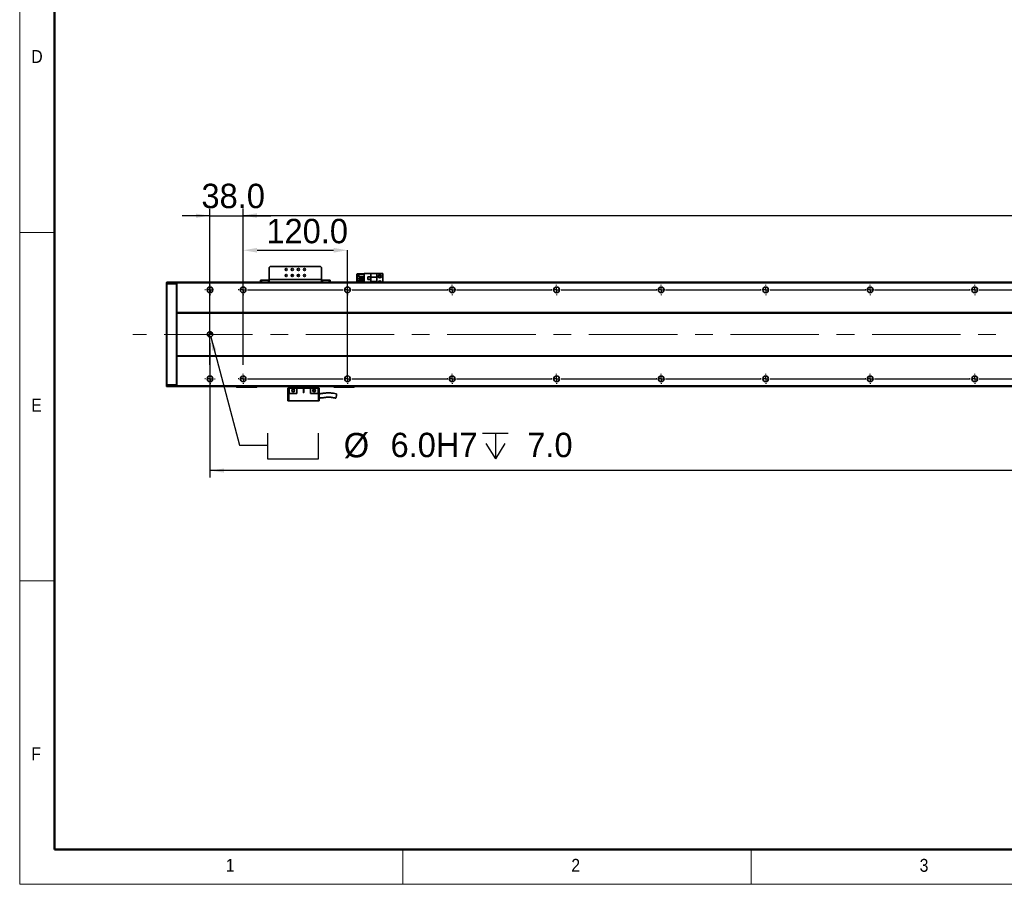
# Model space of a CAD drawing. Header units: millimetres. Extents: x 40 to 3320, y 40 to 2336.
# Tile 1 of 10: x 40 to 1171, y 40 to 1032. Entities that reach past the tile are written whole.
import ezdxf

# ---------------------------------------------------------------- set-up
doc = ezdxf.new("R2010")
doc.units = ezdxf.units.MM
doc.header["$LTSCALE"] = 8
doc.header["$PDSIZE"] = -1
doc.linetypes.add('CENTERX2', pattern=[20.32, 12.7, -2.54, 2.54, -2.54])
doc.layers.add('黑色实线', color=7, linetype='Continuous')
doc.styles.add('SLDTEXTSTYLE1', font='Gothic.ttf', dxfattribs={"width": 0.913})
doc.styles.add('SLDTEXTSTYLE8', font='txt')
doc.styles.add('SLDTEXTSTYLE9', font='txt', dxfattribs={"bigfont": 'bigfont'})
doc.dimstyles.new('SLDDIMSTYLE0', dxfattribs={"dimtxt": 28, "dimasz": 16, "dimexe": 0, "dimexo": 0.0625, "dimgap": 7, "dimtad": 2, "dimdec": 1, "dimrnd": 1e-09, "dimzin": 4, "dimdsep": 46, "dimtxsty": 'SLDTEXTSTYLE8', "dimsah": 1, "dimcen": 0.09, "dimadec": 0, "dimazin": 1, "dimtfac": 1, "dimtdec": 1, "dimtmove": 0, "dimatfit": 0, "dimfxl": 0, "dimfrac": 2, "dimtolj": 1, "dimtzin": 12, "dimarcsym": 0})
doc.dimstyles.new('SLDDIMSTYLE6', dxfattribs={"dimtxt": 28, "dimasz": 16, "dimexe": 0, "dimexo": 0.0625, "dimgap": 7, "dimtad": 2, "dimdec": 1, "dimrnd": 1e-09, "dimzin": 4, "dimdsep": 46, "dimtxsty": 'SLDTEXTSTYLE8', "dimsah": 1, "dimcen": 0.09, "dimadec": 0, "dimazin": 1, "dimtfac": 1, "dimtdec": 1, "dimtofl": 0, "dimtmove": 0, "dimatfit": 3, "dimfxl": 0, "dimfrac": 2, "dimtolj": 1, "dimtzin": 12, "dimarcsym": 0})
doc.dimstyles.new('SLDDIMSTYLE7', dxfattribs={"dimtxt": 28, "dimasz": 16, "dimexe": 0, "dimexo": 0.0625, "dimgap": 7, "dimtad": 0, "dimtih": 1, "dimtoh": 1, "dimdec": 1, "dimrnd": 1e-09, "dimzin": 4, "dimdsep": 46, "dimtxsty": 'SLDTEXTSTYLE8', "dimsah": 1, "dimcen": 0, "dimadec": 0, "dimazin": 1, "dimtfac": 1, "dimtdec": 1, "dimtofl": 0, "dimtmove": 0, "dimatfit": 3, "dimfxl": 0, "dimfrac": 2, "dimtolj": 1, "dimtzin": 12, "dimarcsym": 0})

# ---------------------------------------------------------------- blocks, each defined once
blk = doc.blocks.new('SW_SYMBOL_HOLE_SPOT')
at = {"layer": '黑色实线', "color": 0}
for p, q in [((0, 7000), (0, 600)), ((12800, 600), (12800, 7000)), ((0, 600), (12800, 600))]:
    blk.add_line(p, q, dxfattribs=at)
blk = doc.blocks.new('SW_SYMBOL_HOLE_DEPTH')
at = {"layer": '黑色实线', "color": 0}
for p, q in [((0, 7000), (6400, 7000)), ((3200, 7000), (3200, 600)), ((800, 4440), (3200, 600)), ((5600, 4440), (3200, 600))]:
    blk.add_line(p, q, dxfattribs=at)
blk = doc.blocks.new('_D_27')
at = {"layer": '黑色实线'}
for p, q in [((259.3, 668.1), (292.5, 544)), ((292.5, 544), (324.5, 544))]:
    blk.add_line(p, q, dxfattribs=at)
blk.add_solid([(259.3, 668.1), (261.1, 652), (265.8, 653.2)], dxfattribs=at)
at = {"layer": '黑色实线', "xscale": 0.004592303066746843, "yscale": 0.004592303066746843, "zscale": 0.004592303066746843}
for name, p in [('SW_SYMBOL_HOLE_SPOT', (324.5, 525.5)), ('SW_SYMBOL_HOLE_DEPTH', (571.5, 525.5))]:
    blk.add_blockref(name, p, dxfattribs=at)
at = {"layer": '黑色实线', "char_height": 28, "attachment_point": 1, "style": 'SLDTEXTSTYLE8'}
for s, insert in [('%%c', (412.1, 557.9)), (' 6.0H7 ', (455.4, 558.1)), (' 7.0', (612.4, 558.1))]:
    blk.add_mtext(s, dxfattribs=dict(at, insert=insert))
blk = doc.blocks.new('_D_29')
at = {"layer": '黑色实线'}
for p, q in [((258.5, 660.8), (258.5, 506.7)), ((2494.5, 655.3), (2494.5, 506.7)), ((2494.5, 514.7), (258.5, 514.7))]:
    blk.add_line(p, q, dxfattribs=at)
for points in [[(258.5, 514.7), (274.5, 512.3), (274.5, 517.1)], [(2494.5, 514.7), (2478.5, 517.1), (2478.5, 512.3)]]:
    blk.add_solid(points, dxfattribs=at)
at = {"layer": '黑色实线', "insert": (1314.2, 551.4), "char_height": 28, "attachment_point": 1, "style": 'SLDTEXTSTYLE8'}
blk.add_mtext('2236.0', dxfattribs=at)
blk = doc.blocks.new('_D_32')
at = {"layer": '黑色实线'}
for p, q in [((296.5, 738), (296.5, 815.5)), ((2456.5, 738), (2456.5, 815.5)), ((296.5, 807.5), (2456.5, 807.5))]:
    blk.add_line(p, q, dxfattribs=at)
for points in [[(296.5, 807.5), (312.5, 805.1), (312.5, 809.9)], [(2456.5, 807.5), (2440.5, 809.9), (2440.5, 805.1)]]:
    blk.add_solid(points, dxfattribs=at)
at = {"layer": '黑色实线', "char_height": 28, "attachment_point": 1}
for s, insert, style in [('=18×120.0（PITCH）', (1305.3, 844.2), 'SLDTEXTSTYLE9'), ('2160.0', (1195.9, 844.2), 'SLDTEXTSTYLE8')]:
    blk.add_mtext(s, dxfattribs=dict(at, insert=insert, style=style))
blk = doc.blocks.new('_D_33')
at = {"layer": 'Defpoints', "color": 0}
for p in [(416.5, 767.5), (296.5, 727.8), (416.5, 620)]:
    blk.add_point(p, dxfattribs=at)
at = {"layer": '黑色实线', "color": 0, "lineweight": -2}
for p, q in [((296.5, 727.9), (296.5, 767.5)), ((312.5, 767.5), (400.5, 767.5)), ((416.5, 620), (416.5, 767.5))]:
    blk.add_line(p, q, dxfattribs=at)
at = {"layer": '黑色实线', "color": 0}
for points in [[(312.5, 770.1), (312.5, 764.8), (296.5, 767.5)], [(400.5, 770.1), (400.5, 764.8), (416.5, 767.5)]]:
    blk.add_solid(points, dxfattribs=at)
at = {"layer": '黑色实线', "color": 0, "insert": (370.1, 803.5), "char_height": 28, "attachment_point": 2, "style": 'SLDTEXTSTYLE8'}
blk.add_mtext('\\A1;120.0', dxfattribs=at)
blk = doc.blocks.new('_D_34')
at = {"layer": '黑色实线'}
for p, q in [((258.5, 636), (258.5, 815.1)), ((296.5, 636), (296.5, 815.1)), ((258.5, 807.1), (226.5, 807.1)), ((258.5, 807.1), (296.5, 807.1)), ((296.5, 807.1), (328.5, 807.1))]:
    blk.add_line(p, q, dxfattribs=at)
for points in [[(258.5, 807.1), (242.5, 809.5), (242.5, 804.7)], [(296.5, 807.1), (312.5, 804.7), (312.5, 809.5)]]:
    blk.add_solid(points, dxfattribs=at)
at = {"layer": '黑色实线', "insert": (248.7, 843.8), "char_height": 28, "attachment_point": 1, "style": 'SLDTEXTSTYLE8'}
blk.add_mtext('38.0', dxfattribs=at)
blk = doc.blocks.new('SW_CENTERMARKSYMBOL_0')
at = {"layer": '黑色实线', "color": 0}
for p, q in [((-5.08, 0), (-5.84, 0)), ((0, 0), (-2.54, 0)), ((0, 5.08), (0, 5.84)), ((0, 0), (0, 2.54)), ((0, 0), (0, -2.54)), ((0, 0), (2.54, 0)), ((5.08, 0), (5.84, 0)), ((0, -5.08), (0, -5.84))]:
    blk.add_line(p, q, dxfattribs=at)
blk = doc.blocks.new('SW_CENTERMARKSYMBOL_1')
at = {"layer": '黑色实线', "color": 0}
for p, q in [((-403.08, 102), (-403.84, 102)), ((-398, 102), (-400.54, 102)), ((-398, 107.08), (-398, 107.84)), ((-398, 102), (-398, 104.54)), ((-398, 102), (-398, 99.46)), ((-398, 102), (-395.46, 102)), ((0, 102), (-2.54, 102)), ((0, 107.08), (0, 107.84)), ((0, 102), (0, 104.54)), ((0, 102), (0, 99.46)), ((0, 102), (2.54, 102)), ((5.08, 102), (5.84, 102)), ((-398, 96.92), (-398, 96.16)), ((-365.08, 0), (-365.84, 0)), ((-360, 0), (-362.54, 0)), ((-360, 5.08), (-360, 5.84)), ((-360, 0), (-360, 2.54)), ((-360, 0), (-360, -2.54)), ((-360, 0), (-357.46, 0)), ((-354.92, 0), (-245.08, 0)), ((-240, 0), (-242.54, 0)), ((-240, 0), (-242.54, 0)), ((-240, 5.08), (-240, 5.84)), ((-240, 0), (-240, 2.54)), ((-240, 0), (-240, 2.54)), ((-240, 0), (-240, -2.54)), ((-240, 0), (-237.46, 0)), ((-240, 0), (-240, -2.54)), ((-240, 0), (-237.46, 0)), ((-234.92, 0), (-125.08, 0)), ((-125.08, 0), (-125.84, 0)), ((-120, 0), (-122.54, 0)), ((-120, 0), (-122.54, 0)), ((-120, 0), (-122.54, 0)), ((-120, 5.08), (-120, 5.84)), ((-120, 0), (-120, 2.54)), ((-120, 0), (-120, 2.54)), ((-120, 0), (-120, 2.54)), ((-120, 0), (-120, -2.54)), ((-120, 0), (-117.46, 0)), ((-120, 0), (-120, -2.54)), ((-120, 0), (-117.46, 0)), ((-120, 0), (-120, -2.54)), ((-120, 0), (-117.46, 0)), ((-114.92, 0), (-114.16, 0)), ((-114.92, 0), (-5.08, 0)), ((-5.08, 0), (-5.84, 0)), ((0, 0), (-2.54, 0)), ((0, 0), (-2.54, 0)), ((0, 0), (-2.54, 0)), ((0, 0), (-2.54, 0)), ((0, 5.08), (0, 5.84)), ((0, 0), (0, 2.54)), ((0, 0), (0, 2.54)), ((0, 0), (0, 2.54)), ((0, 0), (0, 2.54)), ((0, 0), (0, -2.54)), ((0, 0), (2.54, 0)), ((0, 0), (0, -2.54)), ((0, 0), (2.54, 0)), ((0, 0), (0, -2.54)), ((0, 0), (2.54, 0)), ((0, 0), (0, -2.54)), ((0, 0), (2.54, 0)), ((5.08, 0), (5.84, 0)), ((5.08, 0), (114.92, 0)), ((114.92, 0), (114.16, 0)), ((114.92, 0), (114.16, 0)), ((120, 0), (117.46, 0)), ((120, 0), (117.46, 0)), ((120, 0), (117.46, 0)), ((120, 0), (117.46, 0)), ((120, 0), (117.46, 0)), ((120, 5.08), (120, 5.84)), ((120, 0), (120, 2.54)), ((120, 0), (120, 2.54)), ((120, 0), (120, 2.54)), ((120, 0), (120, 2.54)), ((120, 0), (120, 2.54)), ((120, 0), (120, -2.54)), ((120, 0), (122.54, 0)), ((120, 0), (120, -2.54)), ((120, 0), (122.54, 0)), ((120, 0), (120, -2.54)), ((120, 0), (122.54, 0)), ((120, 0), (120, -2.54)), ((120, 0), (122.54, 0)), ((120, 0), (120, -2.54)), ((120, 0), (122.54, 0)), ((125.08, 0), (125.84, 0)), ((125.08, 0), (125.84, 0)), ((125.08, 0), (234.92, 0)), ((234.92, 0), (234.16, 0)), ((240, 0), (237.46, 0)), ((240, 0), (237.46, 0)), ((240, 0), (237.46, 0)), ((240, 0), (237.46, 0)), ((240, 0), (237.46, 0)), ((240, 0), (237.46, 0)), ((240, 5.08), (240, 5.84)), ((240, 0), (240, 2.54)), ((240, 0), (240, 2.54)), ((240, 0), (240, 2.54)), ((240, 0), (240, 2.54)), ((240, 0), (240, 2.54)), ((240, 0), (240, 2.54)), ((240, 0), (240, -2.54)), ((240, 0), (242.54, 0)), ((240, 0), (240, -2.54)), ((240, 0), (242.54, 0)), ((240, 0), (240, -2.54)), ((240, 0), (242.54, 0)), ((240, 0), (240, -2.54)), ((240, 0), (242.54, 0)), ((240, 0), (240, -2.54)), ((240, 0), (242.54, 0)), ((240, 0), (240, -2.54)), ((240, 0), (242.54, 0)), ((245.08, 0), (245.84, 0)), ((245.08, 0), (354.92, 0)), ((354.92, 0), (354.16, 0)), ((360, 0), (357.46, 0)), ((360, 0), (357.46, 0)), ((360, 0), (357.46, 0)), ((360, 0), (357.46, 0)), ((360, 0), (357.46, 0)), ((360, 0), (357.46, 0)), ((360, 0), (357.46, 0)), ((360, 5.08), (360, 5.84)), ((360, 0), (360, 2.54)), ((360, 0), (360, 2.54)), ((360, 0), (360, 2.54)), ((360, 0), (360, 2.54)), ((360, 0), (360, 2.54)), ((360, 0), (360, 2.54)), ((360, 0), (360, 2.54)), ((360, 0), (360, -2.54)), ((360, 0), (362.54, 0)), ((360, 0), (360, -2.54)), ((360, 0), (362.54, 0)), ((360, 0), (360, -2.54)), ((360, 0), (362.54, 0)), ((360, 0), (360, -2.54)), ((360, 0), (362.54, 0)), ((360, 0), (360, -2.54)), ((360, 0), (362.54, 0)), ((360, 0), (360, -2.54)), ((360, 0), (362.54, 0)), ((360, 0), (360, -2.54)), ((360, 0), (362.54, 0)), ((365.08, 0), (365.84, 0)), ((365.08, 0), (474.92, 0)), ((474.92, 0), (474.16, 0)), ((480, 0), (477.46, 0)), ((480, 0), (477.46, 0)), ((480, 0), (477.46, 0)), ((480, 0), (477.46, 0)), ((480, 0), (477.46, 0)), ((480, 0), (477.46, 0)), ((480, 0), (477.46, 0)), ((480, 0), (477.46, 0)), ((480, 5.08), (480, 5.84)), ((480, 0), (480, 2.54)), ((480, 0), (480, 2.54)), ((480, 0), (480, 2.54)), ((480, 0), (480, 2.54)), ((480, 0), (480, 2.54)), ((480, 0), (480, 2.54)), ((480, 0), (480, 2.54)), ((480, 0), (480, 2.54)), ((480, 0), (480, -2.54)), ((480, 0), (482.54, 0)), ((480, 0), (480, -2.54)), ((480, 0), (482.54, 0)), ((480, 0), (480, -2.54)), ((480, 0), (482.54, 0)), ((480, 0), (480, -2.54)), ((480, 0), (482.54, 0)), ((480, 0), (480, -2.54)), ((480, 0), (482.54, 0)), ((480, 0), (480, -2.54)), ((480, 0), (482.54, 0)), ((480, 0), (480, -2.54)), ((480, 0), (482.54, 0)), ((480, 0), (480, -2.54)), ((480, 0), (482.54, 0)), ((485.08, 0), (485.84, 0)), ((485.08, 0), (594.92, 0)), ((-360, -5.08), (-360, -5.84)), ((-240, -5.08), (-240, -5.84)), ((-120, -5.08), (-120, -5.84)), ((0, -5.08), (0, -5.84)), ((120, -5.08), (120, -5.84)), ((240, -5.08), (240, -5.84)), ((360, -5.08), (360, -5.84)), ((480, -5.08), (480, -5.84))]:
    blk.add_line(p, q, dxfattribs=at)
blk = doc.blocks.new('SW_CENTERMARKSYMBOL_2')
at = {"layer": '黑色实线', "color": 0}
for p, q in [((-485.08, 0), (-485.84, 0)), ((-480, 0), (-482.54, 0)), ((-480, 5.08), (-480, 5.84)), ((-480, 0), (-480, 2.54)), ((-480, 0), (-480, -2.54)), ((-480, 0), (-477.46, 0)), ((-474.92, 0), (-365.08, 0)), ((-360, 0), (-362.54, 0)), ((-360, 0), (-362.54, 0)), ((-360, 5.08), (-360, 5.84)), ((-360, 0), (-360, 2.54)), ((-360, 0), (-360, 2.54)), ((-360, 0), (-360, -2.54)), ((-360, 0), (-357.46, 0)), ((-360, 0), (-360, -2.54)), ((-360, 0), (-357.46, 0)), ((-354.92, 0), (-245.08, 0)), ((-245.08, 0), (-245.84, 0)), ((-240, 0), (-242.54, 0)), ((-240, 0), (-242.54, 0)), ((-240, 0), (-242.54, 0)), ((-240, 5.08), (-240, 5.84)), ((-240, 0), (-240, 2.54)), ((-240, 0), (-240, 2.54)), ((-240, 0), (-240, 2.54)), ((-240, 0), (-240, -2.54)), ((-240, 0), (-237.46, 0)), ((-240, 0), (-240, -2.54)), ((-240, 0), (-237.46, 0)), ((-240, 0), (-240, -2.54)), ((-240, 0), (-237.46, 0)), ((-234.92, 0), (-234.16, 0)), ((-234.92, 0), (-125.08, 0)), ((-125.08, 0), (-125.84, 0)), ((-125.08, 0), (-125.84, 0)), ((-120, 0), (-122.54, 0)), ((-120, 0), (-122.54, 0)), ((-120, 0), (-122.54, 0)), ((-120, 0), (-122.54, 0)), ((-120, 5.08), (-120, 5.84)), ((-120, 0), (-120, 2.54)), ((-120, 0), (-120, 2.54)), ((-120, 0), (-120, 2.54)), ((-120, 0), (-120, 2.54)), ((-120, 0), (-120, -2.54)), ((-120, 0), (-117.46, 0)), ((-120, 0), (-120, -2.54)), ((-120, 0), (-117.46, 0)), ((-120, 0), (-120, -2.54)), ((-120, 0), (-117.46, 0)), ((-120, 0), (-120, -2.54)), ((-120, 0), (-117.46, 0)), ((-114.92, 0), (-114.16, 0)), ((-114.92, 0), (-114.16, 0)), ((-114.92, 0), (-5.08, 0)), ((-5.08, 0), (-5.84, 0)), ((0, 0), (-2.54, 0)), ((0, 0), (-2.54, 0)), ((0, 0), (-2.54, 0)), ((0, 0), (-2.54, 0)), ((0, 0), (-2.54, 0)), ((0, 5.08), (0, 5.84)), ((0, 0), (0, 2.54)), ((0, 0), (0, 2.54)), ((0, 0), (0, 2.54)), ((0, 0), (0, 2.54)), ((0, 0), (0, 2.54)), ((0, 0), (0, -2.54)), ((0, 0), (2.54, 0)), ((0, 0), (0, -2.54)), ((0, 0), (2.54, 0)), ((0, 0), (0, -2.54)), ((0, 0), (2.54, 0)), ((0, 0), (0, -2.54)), ((0, 0), (2.54, 0)), ((0, 0), (0, -2.54)), ((0, 0), (2.54, 0)), ((5.08, 0), (5.84, 0)), ((5.08, 0), (114.92, 0)), ((114.92, 0), (114.16, 0)), ((114.92, 0), (114.16, 0)), ((120, 0), (117.46, 0)), ((120, 0), (117.46, 0)), ((120, 0), (117.46, 0)), ((120, 0), (117.46, 0)), ((120, 0), (117.46, 0)), ((120, 0), (117.46, 0)), ((120, 5.08), (120, 5.84)), ((120, 0), (120, 2.54)), ((120, 0), (120, 2.54)), ((120, 0), (120, 2.54)), ((120, 0), (120, 2.54)), ((120, 0), (120, 2.54)), ((120, 0), (120, 2.54)), ((120, 0), (120, -2.54)), ((120, 0), (122.54, 0)), ((120, 0), (120, -2.54)), ((120, 0), (122.54, 0)), ((120, 0), (120, -2.54)), ((120, 0), (122.54, 0)), ((120, 0), (120, -2.54)), ((120, 0), (122.54, 0)), ((120, 0), (120, -2.54)), ((120, 0), (122.54, 0)), ((120, 0), (120, -2.54)), ((120, 0), (122.54, 0)), ((125.08, 0), (125.84, 0)), ((125.08, 0), (125.84, 0)), ((125.08, 0), (234.92, 0)), ((234.92, 0), (234.16, 0)), ((240, 0), (237.46, 0)), ((240, 0), (237.46, 0)), ((240, 0), (237.46, 0)), ((240, 0), (237.46, 0)), ((240, 0), (237.46, 0)), ((240, 0), (237.46, 0)), ((240, 0), (237.46, 0)), ((240, 5.08), (240, 5.84)), ((240, 0), (240, 2.54)), ((240, 0), (240, 2.54)), ((240, 0), (240, 2.54)), ((240, 0), (240, 2.54)), ((240, 0), (240, 2.54)), ((240, 0), (240, 2.54)), ((240, 0), (240, 2.54)), ((240, 0), (240, -2.54)), ((240, 0), (242.54, 0)), ((240, 0), (240, -2.54)), ((240, 0), (242.54, 0)), ((240, 0), (240, -2.54)), ((240, 0), (242.54, 0)), ((240, 0), (240, -2.54)), ((240, 0), (242.54, 0)), ((240, 0), (240, -2.54)), ((240, 0), (242.54, 0)), ((240, 0), (240, -2.54)), ((240, 0), (242.54, 0)), ((240, 0), (240, -2.54)), ((240, 0), (242.54, 0)), ((245.08, 0), (245.84, 0)), ((245.08, 0), (354.92, 0)), ((354.92, 0), (354.16, 0)), ((360, 0), (357.46, 0)), ((360, 0), (357.46, 0)), ((360, 0), (357.46, 0)), ((360, 0), (357.46, 0)), ((360, 0), (357.46, 0)), ((360, 0), (357.46, 0)), ((360, 0), (357.46, 0)), ((360, 0), (357.46, 0)), ((360, 5.08), (360, 5.84)), ((360, 0), (360, 2.54)), ((360, 0), (360, 2.54)), ((360, 0), (360, 2.54)), ((360, 0), (360, 2.54)), ((360, 0), (360, 2.54)), ((360, 0), (360, 2.54)), ((360, 0), (360, 2.54)), ((360, 0), (360, 2.54)), ((360, 0), (360, -2.54)), ((360, 0), (362.54, 0)), ((360, 0), (360, -2.54)), ((360, 0), (362.54, 0)), ((360, 0), (360, -2.54)), ((360, 0), (362.54, 0)), ((360, 0), (360, -2.54)), ((360, 0), (362.54, 0)), ((360, 0), (360, -2.54)), ((360, 0), (362.54, 0)), ((360, 0), (360, -2.54)), ((360, 0), (362.54, 0)), ((360, 0), (360, -2.54)), ((360, 0), (362.54, 0)), ((360, 0), (360, -2.54)), ((360, 0), (362.54, 0)), ((365.08, 0), (365.84, 0)), ((365.08, 0), (474.92, 0)), ((-480, -5.08), (-480, -5.84)), ((-360, -5.08), (-360, -5.84)), ((-240, -5.08), (-240, -5.84)), ((-120, -5.08), (-120, -5.84)), ((0, -5.08), (0, -5.84)), ((120, -5.08), (120, -5.84)), ((240, -5.08), (240, -5.84)), ((360, -5.08), (360, -5.84))]:
    blk.add_line(p, q, dxfattribs=at)
blk = doc.blocks.new('SW_DOWELSYMBOL_4')
at = {"linetype": 'Continuous', "lineweight": 18}
h = blk.add_hatch(color=0, dxfattribs=at)
edge = h.paths.add_edge_path(flags=0)
edge.add_arc((0, 0), 3, 180, 270)
edge.add_line((0, -3), (0, 0))
edge.add_line((0, 0), (-3, 0))
h = blk.add_hatch(color=0, dxfattribs=at)
edge = h.paths.add_edge_path(flags=0)
edge.add_arc((0, 0), 3, 0, 90)
edge.add_line((0, 3), (0, 0))
edge.add_line((0, 0), (3, 0))
at = {"layer": '黑色实线', "color": 0}
blk.add_circle((0, 0), 3, dxfattribs=at)

msp = doc.modelspace()

# ---------------------------------------------------------------- linework, layer by layer
at = {"color": 7, "linetype": 'Continuous', "lineweight": 18}
for p, q in [((40, 2336), (40, 40)), ((80, 2296), (80, 80)), ((40, 788), (80, 788)), ((80, 388), (40, 388)), ((80, 80), (3280, 80)), ((480, 40), (480, 80)), ((880, 80), (880, 40)), ((984, 80), (3280, 80)), ((40, 40), (3320, 40))]:
    msp.add_line(p, q, dxfattribs=at)
at = {"color": 7, "linetype": 'Continuous', "lineweight": 50}
for p, q in [((80, 2296), (80, 80)), ((80, 80), (3280, 80))]:
    msp.add_line(p, q, dxfattribs=at)
at = {"color": 7, "linetype": 'Continuous', "lineweight": 35}
for p, q in [((327.53, 748.77), (326.53, 747.77)), ((326.53, 747.77), (326.53, 733.97)), ((385.53, 748.77), (327.53, 748.77)), ((386.53, 747.77), (385.53, 748.77)), ((386.53, 733.97), (386.53, 747.77)), ((427.33, 740.47), (427.03, 740.17)), ((427.33, 740.17), (427.03, 740.17)), ((427.03, 730.97), (427.03, 740.17)), ((427.45, 740.47), (427.33, 740.17)), ((427.33, 740.47), (427.45, 740.47)), ((431.73, 740.17), (427.33, 740.17)), ((427.33, 740.17), (427.33, 730.97)), ((427.45, 740.47), (431.73, 740.47)), ((429.33, 737.03), (429.33, 739.53)), ((429.33, 739.53), (435.53, 739.53)), ((429.33, 737.03), (435.53, 737.03)), ((429.33, 734.49), (429.33, 735.99)), ((429.33, 735.99), (435.53, 735.99)), ((431.73, 739.53), (431.73, 740.47)), ((431.73, 740.47), (435.53, 740.47)), ((431.73, 735.99), (431.73, 737.03)), ((435.53, 730.97), (435.53, 740.77)), ((435.53, 740.77), (443.08, 740.77)), ((442.83, 737.07), (439.63, 737.07)), ((439.63, 737.07), (439.63, 733.87)), ((442.73, 736.97), (439.73, 736.97)), ((439.73, 736.97), (439.73, 733.97)), ((442.73, 733.97), (442.73, 736.97)), ((442.83, 733.87), (442.83, 737.07)), ((450.03, 740.77), (443.08, 740.77)), ((443.08, 740.77), (443.08, 736.47)), ((450.03, 736.47), (443.08, 736.47)), ((443.08, 731.47), (443.08, 736.47)), ((450.03, 736.47), (450.03, 740.77)), ((457.03, 740.77), (450.03, 740.77)), ((450.03, 736.47), (450.03, 731.47)), ((457.03, 740.77), (457.03, 730.97)), ((208.53, 730.67), (208.83, 730.97)), ((208.53, 728.84), (208.53, 730.67)), ((208.53, 728.84), (208.83, 728.97)), ((208.53, 613.09), (208.53, 728.84)), ((208.83, 730.97), (208.83, 728.97)), ((208.83, 730.97), (220.23, 730.97)), ((208.83, 728.97), (208.83, 612.97)), ((220.23, 728.97), (208.83, 728.97)), ((220.23, 728.97), (220.23, 730.97)), ((220.53, 730.67), (220.23, 730.97)), ((220.23, 612.97), (220.23, 728.97)), ((220.53, 728.84), (220.23, 728.97)), ((2532.53, 730.97), (220.53, 730.97)), ((220.53, 729.97), (220.53, 730.97)), ((2532.53, 729.97), (220.53, 729.97)), ((220.53, 695.97), (220.53, 729.97)), ((316.53, 730.97), (316.53, 732.97)), ((316.53, 732.97), (317.53, 732.97)), ((317.53, 732.97), (317.53, 730.97)), ((317.53, 732.97), (325.53, 732.97)), ((325.53, 732.97), (325.53, 730.97)), ((326.53, 732.97), (325.53, 732.97)), ((386.53, 733.97), (326.53, 733.97)), ((326.53, 730.97), (326.53, 733.97)), ((386.53, 733.97), (386.53, 730.97)), ((387.53, 732.97), (386.53, 732.97)), ((387.53, 732.97), (387.53, 730.97)), ((387.53, 732.97), (395.53, 732.97)), ((395.53, 730.97), (395.53, 732.97)), ((395.53, 732.97), (396.53, 732.97)), ((396.53, 732.97), (396.53, 730.97)), ((429.33, 734.49), (435.53, 734.49)), ((429.33, 731.95), (429.33, 733.45)), ((429.33, 733.45), (435.53, 733.45)), ((429.33, 731.95), (435.53, 731.95)), ((431.73, 733.45), (431.73, 734.49)), ((431.73, 730.97), (431.73, 731.95)), ((439.63, 733.87), (442.83, 733.87)), ((439.73, 733.97), (442.73, 733.97)), ((443.08, 731.47), (450.03, 731.47)), ((443.08, 731.47), (443.08, 730.97)), ((450.03, 730.97), (450.03, 731.47)), ((261.53, 723.34), (261.53, 720.59)), ((2532.53, 695.97), (220.53, 695.97)), ((220.53, 695.97), (220.53, 695.47)), ((2532.53, 695.47), (220.53, 695.47)), ((220.53, 646.47), (220.53, 695.47)), ((2532.53, 646.47), (220.53, 646.47)), ((220.53, 645.97), (220.53, 646.47)), ((2532.53, 645.97), (220.53, 645.97)), ((220.53, 611.97), (220.53, 645.97)), ((208.53, 611.27), (208.53, 613.09)), ((208.53, 613.09), (208.83, 612.97)), ((208.53, 611.27), (208.83, 610.97)), ((208.83, 612.97), (208.83, 610.97)), ((208.83, 612.97), (220.23, 612.97)), ((220.23, 610.97), (208.83, 610.97)), ((220.53, 613.09), (220.23, 612.97)), ((220.23, 610.97), (220.23, 612.97)), ((220.53, 611.27), (220.23, 610.97)), ((2532.53, 611.97), (220.53, 611.97)), ((220.53, 611.97), (220.53, 610.97)), ((2532.53, 610.97), (220.53, 610.97)), ((261.53, 621.34), (261.53, 618.59)), ((288.53, 610.77), (288.53, 610.97)), ((288.53, 610.77), (289.53, 610.77)), ((288.53, 610.77), (288.83, 610.47)), ((289.53, 610.97), (289.53, 610.77)), ((289.53, 610.77), (311.53, 610.77)), ((289.65, 610.47), (289.53, 610.77)), ((311.41, 610.47), (311.53, 610.77)), ((311.53, 610.77), (311.53, 610.97)), ((311.53, 610.77), (312.53, 610.77)), ((312.23, 610.47), (312.53, 610.77)), ((312.53, 610.97), (312.53, 610.77)), ((349.03, 609.07), (349.03, 610.97)), ((383.03, 609.07), (383.03, 610.97)), ((400.53, 610.77), (400.53, 610.97)), ((400.53, 610.77), (400.83, 610.47)), ((400.53, 610.77), (401.53, 610.77)), ((401.53, 610.97), (401.53, 610.77)), ((401.65, 610.47), (401.53, 610.77)), ((401.53, 610.77), (423.53, 610.77)), ((423.41, 610.47), (423.53, 610.77)), ((423.53, 610.77), (423.53, 610.97)), ((423.53, 610.77), (424.53, 610.77)), ((424.23, 610.47), (424.53, 610.77)), ((424.53, 610.97), (424.53, 610.77)), ((289.65, 610.47), (288.83, 610.47)), ((311.41, 610.47), (289.65, 610.47)), ((312.23, 610.47), (311.41, 610.47)), ((348.03, 609.07), (348.03, 594.67)), ((349.23, 609.07), (348.03, 609.07)), ((349.23, 603.07), (349.03, 603.07)), ((349.03, 594.67), (349.03, 603.07)), ((349.23, 609.07), (349.23, 603.07)), ((358.03, 609.07), (349.23, 609.07)), ((349.23, 603.07), (358.03, 603.07)), ((358.03, 609.07), (365.78, 609.07)), ((358.03, 609.07), (358.03, 603.07)), ((366.28, 609.07), (365.78, 609.07)), ((365.78, 609.07), (365.78, 604.32)), ((366.28, 609.07), (374.03, 609.07)), ((366.28, 604.32), (366.28, 609.07)), ((374.03, 603.07), (374.03, 609.07)), ((382.83, 609.07), (374.03, 609.07)), ((374.03, 603.07), (382.83, 603.07)), ((377.41, 607.52), (377.58, 607.62)), ((377.41, 607.52), (377.58, 607.62)), ((379.04, 607.12), (379.17, 606.72)), ((382.83, 603.07), (382.83, 609.07)), ((384.03, 609.07), (382.83, 609.07)), ((383.03, 603.07), (382.83, 603.07)), ((383.03, 603.07), (383.03, 594.67)), ((384.03, 594.67), (384.03, 609.07)), ((401.65, 610.47), (400.83, 610.47)), ((423.41, 610.47), (401.65, 610.47)), ((424.23, 610.47), (423.41, 610.47)), ((349.03, 594.67), (348.03, 594.67)), ((383.03, 594.67), (349.03, 594.67)), ((384.03, 594.67), (383.03, 594.67))]:
    msp.add_line(p, q, dxfattribs=at)
at = {"color": 8, "linetype": 'Continuous', "lineweight": 35}
for p, q in [((353.78, 739.47), (352.28, 739.47)), ((360.78, 739.47), (359.28, 739.47))]:
    msp.add_line(p, q, dxfattribs=at)
at = {"color": 7, "linetype": 'Continuous', "lineweight": 35}
for centre, radius in [((346.03, 745.47), 1.25), ((353.03, 745.47), 1.25), ((360.03, 745.47), 1.25), ((367.03, 745.47), 1.25), ((346.03, 738.47), 1.25), ((353.03, 738.47), 1.25), ((360.03, 738.47), 1.25), ((367.03, 738.47), 1.25), ((453.53, 737.47), 1.75), ((453.53, 737.47), 1.25), ((258.53, 721.97), 3.3), ((296.53, 721.97), 3.3), ((416.53, 721.97), 3.3), ((536.53, 721.97), 3.3), ((656.53, 721.97), 3.3), ((776.53, 721.97), 3.3), ((896.53, 721.97), 3.3), ((1016.53, 721.97), 3.3), ((1136.53, 721.97), 3.3), ((258.53, 670.97), 3), ((258.53, 619.97), 3.3), ((296.53, 619.97), 3.3), ((416.53, 619.97), 3.3), ((536.53, 619.97), 3.3), ((656.53, 619.97), 3.3), ((776.53, 619.97), 3.3), ((896.53, 619.97), 3.3), ((1016.53, 619.97), 3.3), ((1136.53, 619.97), 3.3), ((354.03, 606.57), 1.6), ((378.03, 606.57), 1.6)]:
    msp.add_circle(centre, radius, dxfattribs=at)
for centre, radius, start, end in [((453.53, 730.47), 1.75, 16.60155, 163.39845), ((453.53, 730.47), 1.25, 23.57818, 156.42182), ((366.03, 604.32), 0.25, 180, 0)]:
    msp.add_arc(centre, radius, start, end, dxfattribs=at)
for points, knots in [([(355.17, 606.72), (355.19, 606.59), (355.23, 606.33), (355.12, 605.94), (354.9, 605.59), (354.56, 605.33), (354.15, 605.18), (353.69, 605.17), (353.25, 605.3), (353.02, 605.48), (352.91, 605.57)], [0, 0, 0, 0, 0.1147386, 0.230594, 0.3509284, 0.4758279, 0.6054551, 0.7394032, 0.8775476, 1, 1, 1, 1]), ([(354.01, 607.87), (354.15, 607.84), (354.44, 607.79), (354.79, 607.53), (354.97, 607.28), (355.03, 607.14), (355.04, 607.12)], [0, 0, 0, 0, 0.3223299, 0.6432152, 0.951835, 1, 1, 1, 1]), ([(378.03, 607.72), (377.91, 607.71), (377.68, 607.69), (377.37, 607.53), (377.11, 607.29), (376.94, 606.98), (376.86, 606.64), (376.9, 606.29), (377.03, 605.96), (377.26, 605.69), (377.56, 605.5), (377.89, 605.41), (378.25, 605.42), (378.58, 605.54), (378.86, 605.75), (379.07, 606.03), (379.18, 606.37), (379.18, 606.6), (379.17, 606.72)], [0, 0, 0, 0, 0.0624975, 0.1249971, 0.1874968, 0.249997, 0.3124963, 0.3749963, 0.4374949, 0.4999975, 0.562494, 0.6249954, 0.6874961, 0.7499954, 0.812497, 0.8749977, 0.9374994, 1, 1, 1, 1]), ([(379.17, 606.72), (379.19, 606.59), (379.23, 606.33), (379.12, 605.94), (378.9, 605.59), (378.56, 605.33), (378.15, 605.18), (377.69, 605.17), (377.25, 605.3), (377.02, 605.48), (376.91, 605.57)], [0, 0, 0, 0, 0.11473834, 0.23059291, 0.35092629, 0.47582479, 0.60545098, 0.73939802, 0.87754135, 1, 1, 1, 1]), ([(378.01, 607.87), (378.15, 607.84), (378.44, 607.79), (378.79, 607.53), (378.97, 607.28), (379.03, 607.14), (379.04, 607.12)], [0, 0, 0, 0, 0.3223122, 0.6432198, 0.9518434, 1, 1, 1, 1]), ([(403.34, 602.86), (402.37, 603.02), (400.56, 603.3), (398.09, 603.69), (396.03, 603.86), (394.18, 603.9), (392.15, 603.81), (390.32, 603.61), (388.81, 603.39), (387.8, 603.24), (386.75, 603.09), (385.69, 602.97), (384.77, 602.89), (384.22, 602.93), (384.03, 602.94)], [0, 0, 0, 0, 0.155774, 0.290786, 0.3967698, 0.4749902, 0.5735899, 0.7047464, 0.7546895, 0.8070875, 0.8612087, 0.9159556, 0.9704068, 1, 1, 1, 1]), ([(402.78, 597.96), (402.81, 597.95), (402.91, 597.91), (403.1, 598.17), (403.32, 598.67), (403.5, 599.37), (403.64, 600.18), (403.72, 601.02), (403.73, 601.8), (403.65, 602.41), (403.52, 602.8), (403.4, 602.83), (403.34, 602.84)], [0, 0, 0, 0, 0.057406, 0.1630255, 0.2664665, 0.3699767, 0.4747882, 0.5815851, 0.6902311, 0.7997754, 0.9088172, 1, 1, 1, 1]), ([(384.03, 597.95), (384.26, 597.94), (384.98, 597.92), (386.13, 598.01), (387.81, 598.2), (389.51, 598.47), (391.19, 598.7), (392.63, 598.84), (394.32, 598.93), (396.23, 598.87), (398.27, 598.64), (400.38, 598.28), (401.93, 598.05), (402.77, 597.92)], [0, 0, 0, 0, 0.0368682, 0.1125397, 0.1785184, 0.3028052, 0.3842705, 0.4445276, 0.5302865, 0.6473385, 0.744746, 0.8603545, 1, 1, 1, 1])]:
    msp.add_open_spline(points, degree=3, knots=knots, dxfattribs=at)
at = {"layer": '黑色实线', "linetype": 'CENTERX2', "lineweight": 18}
msp.add_line((2583.33, 670.97), (169.73, 670.97), dxfattribs=at)

# ---------------------------------------------------------------- block references
at = {"layer": '黑色实线'}
for name, p in [('SW_CENTERMARKSYMBOL_2', (776.53, 721.97)), ('SW_CENTERMARKSYMBOL_1', (656.53, 619.97)), ('SW_DOWELSYMBOL_4', (258.53, 670.97)), ('SW_CENTERMARKSYMBOL_0', (258.53, 619.97))]:
    msp.add_blockref(name, p, dxfattribs=at)

# ---------------------------------------------------------------- texts
at = {"color": 7, "linetype": 'Continuous', "lineweight": 0, "char_height": 14.82, "attachment_point": 1, "style": 'SLDTEXTSTYLE1'}
for s, insert in [('D', (53.33, 997.17)), ('E', (53.33, 597.17)), ('F', (53.33, 197.17)), ('1', (276.67, 69.17)), ('2', (673.33, 69.17)), ('3', (1073.33, 69.17))]:
    msp.add_mtext(s, dxfattribs=dict(at, insert=insert))

# ---------------------------------------------------------------- dimensions: what is measured, and where the dimension line sits
at = {"layer": '黑色实线'}
dim = msp.add_linear_dim(base=(2456.53, 807.48), p1=(296.53, 727.81), p2=(2456.53, 727.81), text='<>=18×120.0（PITCH）', dimstyle='SLDDIMSTYLE6', dxfattribs=at)
dim.commit()
dim.dimension.update_dxf_attribs({"geometry": '_D_32', "text_midpoint": (1425.86, 807.48), "dimtype": 160})
for base, p1, p2, dimstyle, picture, middle in [((296.53, 807.1), (258.53, 625.81), (296.53, 625.81), 'SLDDIMSTYLE0', '_D_34', (283.21, 807.1)), ((416.53, 767.48), (296.53, 727.81), (416.53, 619.97), 'SLDDIMSTYLE0', '_D_33', (370.07, 767.48)), ((258.53, 514.67), (2494.53, 665.43), (258.53, 670.97), 'SLDDIMSTYLE6', '_D_29', (1368.92, 514.67))]:
    dim = msp.add_linear_dim(base=base, p1=p1, p2=p2, dimstyle=dimstyle, dxfattribs=at)
    dim.commit()
    dim.dimension.update_dxf_attribs({"geometry": picture, "text_midpoint": middle, "dimtype": 160})
dim = msp.add_diameter_dim_2p(p1=(257.75, 673.87), p2=(259.31, 668.07), text='{\\fGDT;v} <>H7 {\\fGDT;x} 7.0\\P', dimstyle='SLDDIMSTYLE7', dxfattribs=at)
dim.commit()
dim.dimension.update_dxf_attribs({"geometry": '_D_27', "text_midpoint": (497.97, 544.03), "dimtype": 163})

doc.saveas('drawing.dxf')
